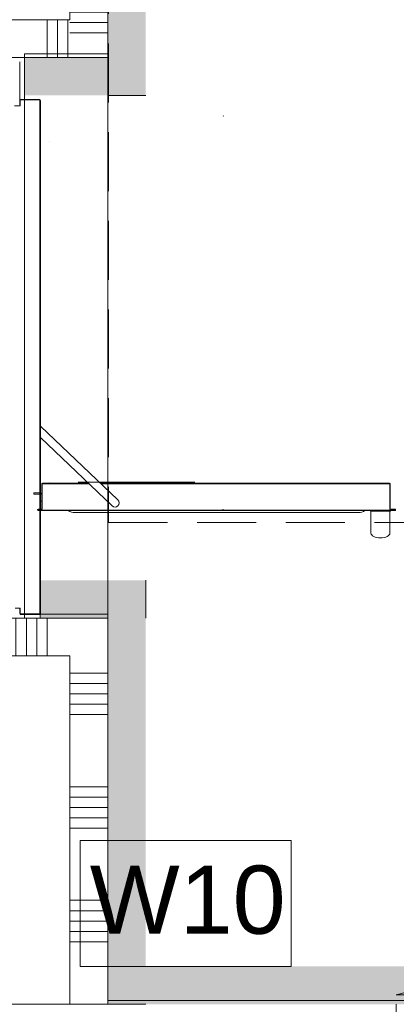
# Model space of a CAD drawing. Header units: millimetres. Extents: x -409 to 257590, y -7854 to 67330.
# Tile 53 of 205: x 42227 to 43221, y 21435 to 24035. Entities that reach past the tile are written whole.
import ezdxf

# ---------------------------------------------------------------- set-up
doc = ezdxf.new("R2010")
doc.units = ezdxf.units.MM
doc.header["$MEASUREMENT"] = 0
doc.linetypes.add('B0701', pattern=[234.119993, 155.999994, -78.119999])
doc.linetypes.add('HIDDEN', pattern=[381, 254, -127])
for name, color, linetype in [('Info Wandafwerking aanduiding', 7, 'Continuous'), ('Info Wandafwerking aanduiding Doorsnede-arcering', 7, 'Continuous'), ('New_22 NC Binnenwanden', 7, 'Continuous'), ('New_22 NC Binnenwanden Deuren', 7, 'Continuous'), ('New_22 NC Binnenwanden Doorsnede-arcering', 7, 'Continuous'), ('New_23 Vloeren', 7, 'Continuous'), ('New_66 Transportvoorzieningen', 7, 'Continuous'), ('New_Z Ruimtefuncties Zone omranding', 7, 'Continuous')]:
    doc.layers.add(name, color=color, linetype=linetype)
doc.styles.add('GENERATED_STYLE_1', font='txt')

# ---------------------------------------------------------------- blocks, each defined once
blk = doc.blocks.new('Slab_1_2', base_point=(0, 42578.3))
at = {"layer": 'New_23 Vloeren', "color": 1, "linetype": 'Continuous', "lineweight": 0, "flags": 128}
blk.add_lwpolyline([(39850, 23940), (39850, 22455), (40550, 22455), (42240, 22455), (42240, 23935), (40450, 23935), (40450, 23940)], close=True, dxfattribs=at)
blk = doc.blocks.new('D2 22')
at = {"layer": 'New_22 NC Binnenwanden Deuren', "color": 1, "linetype": 'Continuous', "lineweight": 0}
for p, q in [((-817, 0), (-27.8, 211.5)), ((817, 0), (27.8, 211.5)), ((-817, 0), (0, 0)), ((817, 0), (0, 0))]:
    blk.add_line(p, q, dxfattribs=at)
at = {"layer": 'New_22 NC Binnenwanden Deuren', "color": 7, "linetype": 'Continuous', "lineweight": 0}
for p, q in [((-817, -25), (-817, -139)), ((-817, -25), (-817, -139)), ((817, -25), (817, -139)), ((817, -25), (817, -139)), ((-817, -139), (-817, -170)), ((817, -139), (817, -170))]:
    blk.add_line(p, q, dxfattribs=at)
at = {"layer": 'New_22 NC Binnenwanden Deuren', "color": 1, "linetype": 'Continuous', "lineweight": 0}
for centre, start, end in [((-817, 0), 0, 15), ((817, 0), 165, 180)]:
    blk.add_arc(centre, 817, start, end, dxfattribs=at)
blk = doc.blocks.new('Wall_3_2', base_point=(33309.9, 21290))
at = {"layer": 'New_22 NC Binnenwanden Deuren', "color": 1, "linetype": 'Continuous', "lineweight": 0, "xscale": -1, "zscale": 1000}
blk.add_blockref('D2 22', (44038.1, 21460), dxfattribs=at)
blk = doc.blocks.new('Wall_454_2', base_point=(42460, 26140))
at = {"layer": 'Info Wandafwerking aanduiding Doorsnede-arcering', "linetype": 'Continuous', "lineweight": 0}
for points in [[(42460, 26140), (42460, 23935), (42560, 23935), (42560, 26140)], [(42460, 23935), (42560, 23835), (42560, 23935)], [(42460, 23835), (42560, 23835), (42460, 23935)]]:
    blk.add_hatch(color=1, dxfattribs=at).paths.add_polyline_path(points)
at = {"layer": 'Info Wandafwerking aanduiding', "color": 9, "linetype": 'Continuous', "lineweight": 0, "flags": 128}
blk.add_lwpolyline([(42560, 23835), (42460, 23835)], dxfattribs=at)
blk = doc.blocks.new('Wall_455_2', base_point=(42460, 23935))
at = {"layer": 'Info Wandafwerking aanduiding Doorsnede-arcering', "linetype": 'Continuous', "lineweight": 0}
blk.add_hatch(color=1, dxfattribs=at).paths.add_polyline_path([(42460, 23935), (42240, 23935), (42240, 23835), (42460, 23835)])
at = {"layer": 'Info Wandafwerking aanduiding', "color": 9, "linetype": 'Continuous', "lineweight": 0, "flags": 128}
blk.add_lwpolyline([(42240, 23835), (42240, 23935)], dxfattribs=at)
blk = doc.blocks.new('Wall_456_2', base_point=(42281.8, 22455))
at = {"layer": 'Info Wandafwerking aanduiding Doorsnede-arcering', "linetype": 'Continuous', "lineweight": 0}
for points in [[(42460, 22555), (42281.8, 22555), (42281.8, 22455), (42460, 22455)], [(42560, 22555), (42460, 22555), (42460, 22455)], [(42460, 22455), (42560, 22455), (42560, 22555)]]:
    blk.add_hatch(color=1, dxfattribs=at).paths.add_polyline_path(points)
at = {"layer": 'Info Wandafwerking aanduiding', "color": 9, "linetype": 'Continuous', "lineweight": 0, "flags": 128}
for points in [[(42281.8, 22555), (42281.8, 22455)], [(42560, 22555), (42560, 22455)]]:
    blk.add_lwpolyline(points, dxfattribs=at)
blk = doc.blocks.new('Wall_457_2', base_point=(42460, 22455))
at = {"layer": 'Info Wandafwerking aanduiding Doorsnede-arcering', "linetype": 'Continuous', "lineweight": 0}
for points in [[(42460, 22455), (42460, 21535.1), (42560, 21535.1), (42560, 22455)], [(42560, 21535.1), (42460, 21535.1), (42460, 21435.1)], [(42560, 21535.1), (42460, 21435.1), (42560, 21435.1)]]:
    blk.add_hatch(color=1, dxfattribs=at).paths.add_polyline_path(points)
at = {"layer": 'Info Wandafwerking aanduiding', "color": 9, "linetype": 'Continuous', "lineweight": 0, "flags": 128}
blk.add_lwpolyline([(42460, 21435.1), (42560, 21435.1)], dxfattribs=at)
blk = doc.blocks.new('Wall_458_2', base_point=(42460, 21435.1))
at = {"layer": 'Info Wandafwerking aanduiding Doorsnede-arcering', "linetype": 'Continuous', "lineweight": 0}
blk.add_hatch(color=1, dxfattribs=at).paths.add_polyline_path([(42560, 21435.1), (45759, 21435), (45759, 21535), (42560, 21535.1)])
blk = doc.blocks.new('#2D lift easy 1462x1520')
at = {"layer": 'New_66 Transportvoorzieningen', "color": 253, "linetype": 'HIDDEN', "lineweight": 0, "true_color": 0x99a3a6}
for p, q in [((0, 14399.9), (0, 12849.9)), ((1480, 12849.9), (1480, 14399.9)), ((0, 12849.9), (1480, 12849.9))]:
    blk.add_line(p, q, dxfattribs=at)
at = {"layer": 'New_66 Transportvoorzieningen', "color": 7, "linetype": 'Continuous', "lineweight": 0}
for p, q in [((26.5, 12874.6), (26.5, 12860.9)), ((1352.5, 12875.9), (1352.5, 12860.9)), ((9.5, 12860.9), (9.5, 12810.4)), ((26.5, 12860.9), (9.5, 12860.9)), ((10.7, 12810.4), (10.7, 12860.9)), ((11.6, 12862.4), (25.1, 12862.4)), ((1352.5, 12860.9), (1369.5, 12860.9)), ((1469, 12862.4), (1355.5, 12862.4)), ((1368.2, 12810.4), (1368.2, 12860.9)), ((1369.5, 12860.9), (1369.5, 12810.4)), ((1469.4, 12857.2), (1469.4, 12857.2)), ((327, 12824.9), (327, 12810.4)), ((331, 12824.9), (327, 12824.9)), ((331, 12824.9), (331, 12810.4)), ((1367, 12809.1), (12, 12809.1)), ((12, 12807.9), (1367, 12807.9)), ((12, 12807.9), (14, 12807.9)), ((267.5, 12807.9), (321, 12807.9)), ((284.3, 11871.8), (284.3, 12814)), ((285.3, 12814), (285.3, 11871.8)), ((286.3, 12814), (286.3, 12805.5)), ((286.3, 12805.5), (286.3, 12805.4)), ((286.3, 12805.5), (287.3, 12805.5)), ((287.3, 12805.5), (287.3, 12814)), ((287.3, 12804.4), (353.8, 12804.4)), ((353.8, 12803.4), (287.3, 12803.4)), ((476.4, 12807.9), (296, 12618.7)), ((309, 12808.4), (310, 12808.4)), ((309, 12808.4), (309, 12804.4)), ((325, 12808.4), (310, 12808.4)), ((311.9, 12603.5), (506.8, 12807.9)), ((321, 12807.9), (323, 12807.9)), ((354.8, 12680.4), (354.8, 12802.4)), ((355.8, 12802.4), (355.8, 12681.4)), ((358.8, 12782.8), (358.9, 12782.8)), ((1258.8, 12782.8), (1258.9, 12782.8)), ((278.4, 11968.6), (278.4, 12717.2)), ((283.8, 11951.6), (283.8, 12734.2)), ((358.8, 12707.8), (358.8, 12400.1)), ((354.8, 11886.4), (354.8, 12648.5)), ((355.8, 12649.5), (355.8, 11886.4)), ((358.8, 12450.1), (358.9, 12450.1)), ((285.3, 12326.4), (286.3, 12327.4)), ((285.3, 12325.4), (286.3, 12324.4)), ((1326.3, 12325.4), (1325.3, 12324.4)), ((221.9, 11934.9), (219.5, 11933.4)), ((224.3, 11935.4), (221.9, 11934.9)), ((282.3, 11935.4), (224.3, 11935.4)), ((282.3, 11935.4), (224.3, 11935.4)), ((282.3, 11935.1), (282.3, 11935.4)), ((282.3, 11933.3), (282.3, 11935.1)), ((284.3, 11937.9), (282.6, 11936.1)), ((212, 11915.2), (211.8, 11910.4)), ((211.8, 11910.4), (212, 11905.5)), ((212.8, 11919.9), (212, 11915.2)), ((213.9, 11924.2), (212.8, 11919.9)), ((215.5, 11928), (213.9, 11924.2)), ((217.4, 11931.1), (215.5, 11928)), ((219.5, 11933.4), (217.4, 11931.1)), ((282.3, 11933.2), (282.3, 11933.3)), ((282.3, 11933.1), (282.3, 11933.2)), ((282.3, 11932.9), (282.3, 11933.1)), ((282.3, 11932.7), (282.3, 11932.9)), ((282.3, 11932.3), (282.3, 11932.7)), ((282.3, 11931.6), (282.3, 11932.3)), ((282.3, 11930.5), (282.3, 11931.6)), ((282.3, 11930.5), (282.3, 11930)), ((282.3, 11930), (282.3, 11925.6)), ((282.3, 11925.6), (282.3, 11917)), ((282.3, 11917), (282.3, 11907.3)), ((212, 11905.5), (212.8, 11900.8)), ((212.8, 11900.8), (213.9, 11896.5)), ((213.9, 11896.5), (215.5, 11892.7)), ((215.5, 11892.7), (217.4, 11889.6)), ((217.4, 11889.6), (219.5, 11887.3)), ((219.5, 11887.3), (221.9, 11885.8)), ((221.9, 11885.8), (224.3, 11885.4)), ((224.3, 11885.4), (282.3, 11885.4)), ((282.3, 11907.3), (282.3, 11898.1)), ((282.3, 11898.1), (282.3, 11890.8)), ((282.3, 11890.8), (282.3, 11890.2)), ((282.3, 11889.1), (282.3, 11890.2)), ((282.3, 11888.4), (282.3, 11889.1)), ((282.3, 11888), (282.3, 11888.4)), ((282.3, 11886.1), (282.3, 11888)), ((282.3, 11885.3), (282.3, 11886.1)), ((282.6, 11884.6), (284.3, 11882.9)), ((286.3, 11883.4), (286.3, 11882.3)), ((286.3, 11882.3), (286.3, 11871.8)), ((287.3, 11882.3), (286.3, 11882.3)), ((287.3, 11885.4), (353.8, 11885.4)), ((353.8, 11884.4), (287.3, 11884.4)), ((287.3, 11871.8), (287.3, 11882.3))]:
    blk.add_line(p, q, dxfattribs=at)
for centre, radius, start, end in [((12, 12810.4), 2.5, 180, 270), ((12, 12810.4), 1.25, 180, 270), ((285.8, 12814), 1.5, 0, 180), ((285.8, 12814), 0.5, 0, 180), ((287.3, 12805.4), 2, 180, 270), ((287.3, 12805.4), 1, 180, 270), ((325, 12810.4), 6, 270, 0), ((325, 12810.4), 2, 270, 0), ((353.8, 12802.4), 2, 0, 90), ((353.8, 12802.4), 1, 0, 90), ((1367, 12810.4), 1.25, 270, 0), ((1367, 12810.4), 2.5, 270, 0), ((308.4, 12717.2), 30, 145.3404, 180), ((284, 12734), 0.3, 0, 145.3404), ((303.9, 12611.1), 11, 136.3628, 316.3628), ((308.4, 11968.6), 30, 180, 214.6596), ((308.4, 11968.6), 30, 180, 214.6596), ((283.3, 11935.4), 1, 135, 180), ((284, 11951.8), 0.3, 214.6596, 0), ((284, 11951.8), 0.3, 214.6596, 0), ((283.3, 11885.3), 1, 180, 225), ((287.3, 11883.4), 2, 90, 180), ((287.3, 11883.4), 1, 90, 180), ((353.8, 11886.4), 1, 270, 0), ((353.8, 11886.4), 2, 270, 0), ((285.8, 11871.8), 1.5, 180, 0), ((285.8, 11871.8), 0.5, 180, 0)]:
    blk.add_arc(centre, radius, start, end, dxfattribs=at)
blk = doc.blocks.new('*X2083')
at = {"layer": 'New_22 NC Binnenwanden Doorsnede-arcering', "color": 254, "linetype": 'Continuous', "lineweight": 0, "true_color": 0xe9ebeb}
for p, q in [((42367.7, 24027.3), (42440, 24027.3)), ((42440, 24027.3), (42460, 24027.3)), ((42395.1, 23999.9), (42440, 23999.9)), ((42440, 23999.9), (42460, 23999.9))]:
    blk.add_line(p, q, dxfattribs=at)
blk = doc.blocks.new('*X2084')
at = {"layer": 'New_22 NC Binnenwanden Doorsnede-arcering', "color": 254, "linetype": 'Continuous', "lineweight": 0, "true_color": 0xe9ebeb}
for p, q in [((42360, 24382.2), (42440, 24382.2)), ((42440, 24382.2), (42460, 24382.2)), ((42360, 24354.7), (42440, 24354.7)), ((42440, 24354.7), (42460, 24354.7)), ((42360, 24327.3), (42440, 24327.3)), ((42440, 24327.3), (42460, 24327.3)), ((42360, 24299.9), (42440, 24299.9)), ((42440, 24299.9), (42460, 24299.9)), ((42360, 24109.6), (42440, 24109.6)), ((42440, 24109.6), (42460, 24109.6)), ((42360, 24082.2), (42440, 24082.2)), ((42440, 24082.2), (42460, 24082.2)), ((42360, 24054.7), (42440, 24054.7)), ((42440, 24054.7), (42460, 24054.7))]:
    blk.add_line(p, q, dxfattribs=at)
blk = doc.blocks.new('*X2085')
at = {"layer": 'New_22 NC Binnenwanden Doorsnede-arcering', "color": 254, "linetype": 'Continuous', "lineweight": 0, "true_color": 0xe9ebeb}
for p, q in [((42360, 25909.6), (42440, 25909.6)), ((42440, 25909.6), (42460, 25909.6)), ((42360, 25882.2), (42440, 25882.2)), ((42440, 25882.2), (42460, 25882.2)), ((42360, 25854.7), (42440, 25854.7)), ((42440, 25854.7), (42460, 25854.7)), ((42360, 25827.3), (42440, 25827.3)), ((42440, 25827.3), (42460, 25827.3)), ((42360, 25799.9), (42440, 25799.9)), ((42440, 25799.9), (42460, 25799.9)), ((42360, 25609.6), (42440, 25609.6)), ((42440, 25609.6), (42460, 25609.6)), ((42360, 25582.2), (42440, 25582.2)), ((42440, 25582.2), (42460, 25582.2)), ((42360, 25554.7), (42440, 25554.7)), ((42440, 25554.7), (42460, 25554.7)), ((42360, 25527.3), (42440, 25527.3)), ((42440, 25527.3), (42460, 25527.3)), ((42360, 25499.9), (42440, 25499.9)), ((42440, 25499.9), (42460, 25499.9))]:
    blk.add_line(p, q, dxfattribs=at)
blk = doc.blocks.new('D1 22_11')
at = {"layer": 'New_22 NC Binnenwanden Deuren', "color": 1, "linetype": 'Continuous', "lineweight": 0}
for q in [(-481.8, 267.6), (-517, 0)]:
    blk.add_line((517, 0), q, dxfattribs=at)
at = {"layer": 'New_22 NC Binnenwanden Deuren', "color": 7, "linetype": 'Continuous', "lineweight": 0}
for p, q in [((-517, -20), (-517, -120)), ((-517, -20), (-517, -120)), ((517, -20), (517, -120)), ((517, -20), (517, -120))]:
    blk.add_line(p, q, dxfattribs=at)
at = {"layer": 'New_22 NC Binnenwanden Deuren', "color": 1, "linetype": 'Continuous', "lineweight": 0}
blk.add_arc((517, 0), 1034, 165, 180, dxfattribs=at)
blk = doc.blocks.new('*X2087')
at = {"layer": 'New_22 NC Binnenwanden Doorsnede-arcering', "color": 254, "linetype": 'Continuous', "lineweight": 0, "true_color": 0xe9ebeb}
for p, q in [((42360, 24027.3), (42367.7, 24027.3)), ((42360, 23999.9), (42395.1, 23999.9))]:
    blk.add_line(p, q, dxfattribs=at)
blk = doc.blocks.new('Wall_476_2', base_point=(42460, 26140))
at = {"layer": 'New_22 NC Binnenwanden', "color": 8, "linetype": 'Continuous', "lineweight": 0, "true_color": 0x778488}
for p, q in [((42460, 25439), (42360, 25439)), ((42460, 24405), (42360, 24405))]:
    blk.add_line(p, q, dxfattribs=at)
at = {"layer": 'New_22 NC Binnenwanden', "color": 8, "linetype": 'Continuous', "lineweight": 0, "true_color": 0x778488, "flags": 128}
for points in [[(42360, 26040), (42360, 25439)], [(42460, 25439), (42460, 26040)], [(42360, 24405), (42360, 24035)], [(42460, 23935), (42460, 24405)], [(42460, 23935), (42360, 23935)]]:
    blk.add_lwpolyline(points, dxfattribs=at)
at = {"layer": 'New_22 NC Binnenwanden', "color": 8, "lineweight": 0, "true_color": 0x778488}
for name in ['*X2085', '*X2084', '*X2087', '*X2083']:
    blk.add_blockref(name, (0, 0), dxfattribs=at)
at = {"layer": 'New_22 NC Binnenwanden Deuren', "color": 1, "linetype": 'Continuous', "lineweight": 0, "zscale": 1000, "rotation": 269.9998394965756}
blk.add_blockref('D1 22_11', (42480, 24922), dxfattribs=at)
blk = doc.blocks.new('*X2090')
at = {"layer": 'New_22 NC Binnenwanden Doorsnede-arcering', "color": 254, "linetype": 'Continuous', "lineweight": 0, "true_color": 0xe9ebeb}
for p, q in [((39790.3, 22355), (39790.3, 22455)), ((39817.7, 22355), (39817.7, 22455)), ((39845.1, 22355), (39845.1, 22455)), ((39872.6, 22355), (39872.6, 22455)), ((39900, 22355), (39900, 22455)), ((40090.3, 22355), (40090.3, 22455)), ((40117.7, 22355), (40117.7, 22455)), ((40145.1, 22355), (40145.1, 22455)), ((40172.6, 22355), (40172.6, 22455)), ((40200, 22355), (40200, 22455)), ((40390.3, 22355), (40390.3, 22455)), ((40417.7, 22355), (40417.7, 22455)), ((40445.1, 22355), (40445.1, 22455)), ((40472.6, 22355), (40472.6, 22455)), ((40500, 22355), (40500, 22455)), ((40690.3, 22355), (40690.3, 22455)), ((40717.7, 22355), (40717.7, 22455)), ((40745.1, 22355), (40745.1, 22455)), ((40772.6, 22355), (40772.6, 22455)), ((40800, 22355), (40800, 22455)), ((40990.3, 22355), (40990.3, 22455)), ((41017.7, 22355), (41017.7, 22455)), ((41045.1, 22355), (41045.1, 22455)), ((41072.6, 22355), (41072.6, 22455)), ((41100, 22355), (41100, 22455)), ((41290.3, 22355), (41290.3, 22455)), ((41317.7, 22355), (41317.7, 22455)), ((41345.1, 22355), (41345.1, 22455)), ((41372.6, 22355), (41372.6, 22455)), ((41400, 22355), (41400, 22455)), ((41590.3, 22355), (41590.3, 22455)), ((41617.7, 22355), (41617.7, 22455)), ((41645.1, 22355), (41645.1, 22455)), ((41672.6, 22355), (41672.6, 22455)), ((41700, 22355), (41700, 22455)), ((41890.3, 22355), (41890.3, 22455)), ((41917.7, 22355), (41917.7, 22455)), ((41945.1, 22355), (41945.1, 22455)), ((41972.6, 22355), (41972.6, 22455)), ((42000, 22355), (42000, 22455)), ((42190.3, 22355), (42190.3, 22455)), ((42217.7, 22355), (42217.7, 22455)), ((42245.1, 22355), (42245.1, 22455)), ((42272.6, 22355), (42272.6, 22455)), ((42300, 22355), (42300, 22455))]:
    blk.add_line(p, q, dxfattribs=at)
blk = doc.blocks.new('Wall_477_2', base_point=(42460, 22455))
at = {"layer": 'New_22 NC Binnenwanden', "color": 8, "linetype": 'Continuous', "lineweight": 0, "true_color": 0x778488, "flags": 128}
for points in [[(42460, 22455), (39850, 22455)], [(42460, 22455), (42460, 22355)], [(39650, 22355), (42360, 22355)]]:
    blk.add_lwpolyline(points, dxfattribs=at)
at = {"layer": 'New_22 NC Binnenwanden', "color": 8, "lineweight": 0, "true_color": 0x778488}
blk.add_blockref('*X2090', (0, 0), dxfattribs=at)
blk = doc.blocks.new('*X2093')
at = {"layer": 'New_22 NC Binnenwanden Doorsnede-arcering', "color": 254, "linetype": 'Continuous', "lineweight": 0, "true_color": 0xe9ebeb}
for p, q in [((40554.9, 24035), (40554.9, 23935)), ((40582.3, 24035), (40582.3, 23935)), ((40609.7, 24035), (40609.7, 23935)), ((40800, 24035), (40800, 23935)), ((40827.4, 24035), (40827.4, 23935)), ((40854.9, 24035), (40854.9, 23935)), ((40882.3, 24035), (40882.3, 23935)), ((40909.7, 24035), (40909.7, 23935)), ((41100, 24035), (41100, 23935)), ((41127.4, 24035), (41127.4, 23935)), ((41154.9, 24035), (41154.9, 23935)), ((41182.3, 24035), (41182.3, 23935)), ((41209.7, 24035), (41209.7, 23935)), ((41400, 24035), (41400, 23935)), ((41427.4, 24035), (41427.4, 23935)), ((41454.9, 24035), (41454.9, 23935)), ((41482.3, 24035), (41482.3, 23935)), ((41509.7, 24035), (41509.7, 23935)), ((41700, 24035), (41700, 23935)), ((41727.4, 24035), (41727.4, 23935)), ((41754.9, 24035), (41754.9, 23935)), ((41782.3, 24035), (41782.3, 23935)), ((41809.7, 24035), (41809.7, 23935)), ((42000, 24035), (42000, 23935)), ((42027.4, 24035), (42027.4, 23935)), ((42054.9, 24035), (42054.9, 23935)), ((42082.3, 24035), (42082.3, 23935)), ((42109.7, 24035), (42109.7, 23935)), ((42300, 24035), (42300, 23935)), ((42327.4, 24035), (42327.4, 23935)), ((42354.9, 24035), (42354.9, 23935))]:
    blk.add_line(p, q, dxfattribs=at)
blk = doc.blocks.new('Wall_478_2', base_point=(42460, 24035))
at = {"layer": 'New_22 NC Binnenwanden', "color": 8, "linetype": 'Continuous', "lineweight": 0, "true_color": 0x778488, "flags": 128}
for points in [[(41445, 24035), (40550, 24035)], [(40550, 23935), (40550, 24035)], [(42360, 24035), (41545, 24035)], [(40550, 23935), (40590, 23935)], [(40690, 23935), (42360, 23935)]]:
    blk.add_lwpolyline(points, dxfattribs=at)
at = {"layer": 'New_22 NC Binnenwanden', "color": 8, "lineweight": 0, "true_color": 0x778488}
blk.add_blockref('*X2093', (0, 0), dxfattribs=at)
blk = doc.blocks.new('*X2113')
at = {"layer": 'New_22 NC Binnenwanden Doorsnede-arcering', "color": 254, "linetype": 'Continuous', "lineweight": 0, "true_color": 0xe9ebeb}
for p, q in [((42360, 22309.7), (42439.9, 22309.7)), ((42439.9, 22309.7), (42460, 22309.7)), ((42360, 22282.3), (42439.9, 22282.3)), ((42439.9, 22282.3), (42460, 22282.3)), ((42360, 22254.9), (42439.9, 22254.9)), ((42439.9, 22254.9), (42460, 22254.9)), ((42360, 22227.4), (42439.9, 22227.4)), ((42439.9, 22227.4), (42460, 22227.4)), ((42360, 22200), (42439.9, 22200)), ((42439.9, 22200), (42460, 22200)), ((42360, 22009.7), (42439.9, 22009.7)), ((42439.9, 22009.7), (42460, 22009.7)), ((42360, 21982.3), (42439.9, 21982.3)), ((42439.9, 21982.3), (42460, 21982.3)), ((42360, 21954.9), (42439.9, 21954.9)), ((42439.9, 21954.9), (42460, 21954.9)), ((42360, 21927.4), (42439.9, 21927.4)), ((42439.9, 21927.4), (42460, 21927.4)), ((42360, 21900), (42439.9, 21900)), ((42439.9, 21900), (42460, 21900)), ((42360, 21709.7), (42439.9, 21709.7)), ((42439.9, 21709.7), (42460, 21709.7)), ((42360, 21682.3), (42439.9, 21682.3)), ((42439.9, 21682.3), (42460, 21682.3)), ((42360, 21654.9), (42439.9, 21654.9)), ((42439.9, 21654.9), (42460, 21654.9)), ((42360, 21627.4), (42439.9, 21627.4)), ((42439.9, 21627.4), (42460, 21627.4)), ((42360, 21600), (42439.9, 21600)), ((42439.9, 21600), (42460, 21600))]:
    blk.add_line(p, q, dxfattribs=at)
blk = doc.blocks.new('Wall_484_2', base_point=(42460, 22455))
at = {"layer": 'New_22 NC Binnenwanden', "color": 8, "linetype": 'Continuous', "lineweight": 0, "true_color": 0x778488, "flags": 128}
for points in [[(42360, 22355), (42360, 21435.1)], [(42460, 21435.1), (42460, 22355)], [(42460, 21435.1), (42360, 21435.1)]]:
    blk.add_lwpolyline(points, dxfattribs=at)
at = {"layer": 'New_22 NC Binnenwanden', "color": 8, "lineweight": 0, "true_color": 0x778488}
blk.add_blockref('*X2113', (0, 0), dxfattribs=at)

msp = doc.modelspace()

# ---------------------------------------------------------------- linework, layer by layer
at = {"layer": 'Info Wandafwerking aanduiding', "color": 9, "linetype": 'Continuous', "lineweight": 0, "flags": 128}
msp.add_lwpolyline([(42387.4, 21867.9), (42944.3, 21867.9), (42944.3, 21535.1), (42387.4, 21535.1)], close=True, dxfattribs=at)
at = {"layer": 'New_23 Vloeren', "color": 9, "linetype": 'B0701', "lineweight": 0}
msp.add_lwpolyline([(42461.7, 22706.9), (43962.1, 22706.9), (43962.1, 24206.6), (42461.7, 24206.6)], close=True, dxfattribs=at)
at = {"layer": 'New_Z Ruimtefuncties Zone omranding', "color": 32, "linetype": 'Continuous', "lineweight": 0, "true_color": 0xba661c, "flags": 128}
msp.add_lwpolyline([(40410.5, 26150), (42460.4, 26150), (42460.4, 23945), (42240.4, 23945), (42240.4, 22465), (42460.4, 22465), (42460.4, 21445), (49510.5, 21445), (49510.4, 23225, 0.231733), (49123.5, 24015.1), (44710.4, 24015.1), (44710.4, 26150), (40410.5, 26150)], format="xyb", close=True, dxfattribs=at)
msp.add_lwpolyline([(40690, 22455), (42460, 22455), (42460, 23935), (40690, 23935)], close=True, dxfattribs=at)
at = {"layer": 'New_Z Ruimtefuncties Zone omranding', "color": 142, "linetype": 'Continuous', "lineweight": 0, "true_color": 0x0ca2d3, "flags": 128}
msp.add_lwpolyline([(38725, 21435.1), (42359.5, 21435.1), (42359.5, 22355), (38725, 22355)], close=True, dxfattribs=at)

# ---------------------------------------------------------------- block references
at = {"layer": 'Info Wandafwerking aanduiding', "color": 1, "lineweight": 0}
for name, p in [('Wall_454_2', (42460, 26140)), ('Wall_455_2', (42460, 23935)), ('Wall_456_2', (42281.8, 22455)), ('Wall_457_2', (42460, 22455)), ('Wall_458_2', (42460, 21435.1))]:
    msp.add_blockref(name, p, dxfattribs=at)
at = {"layer": 'New_22 NC Binnenwanden', "color": 8, "lineweight": 0, "true_color": 0x778488}
for name, p in [('Wall_476_2', (42460, 26140)), ('Wall_478_2', (42460, 24035)), ('Wall_477_2', (42460, 22455)), ('Wall_484_2', (42460, 22455)), ('Wall_3_2', (33309.9, 21290))]:
    msp.add_blockref(name, p, dxfattribs=at)
at = {"layer": 'New_23 Vloeren', "color": 1, "linetype": 'Continuous', "lineweight": 0}
msp.add_blockref('Slab_1_2', (0, 42578.3), dxfattribs=at)
at = {"layer": 'New_66 Transportvoorzieningen', "color": 1, "linetype": 'Continuous', "lineweight": 0, "zscale": 1000, "rotation": 90}
msp.add_blockref('#2D lift easy 1462x1520', (55089.9, 22455), dxfattribs=at)

# ---------------------------------------------------------------- texts
at = {"layer": 'Info Wandafwerking aanduiding', "color": 2, "linetype": 'Continuous', "lineweight": 0, "insert": (42412.4, 21618.8), "char_height": 180, "attachment_point": 7, "style": 'GENERATED_STYLE_1'}
msp.add_mtext('\\A1;{\\pql;\\fArial|b0|i0|c0|p38;W10}', dxfattribs=at)

doc.saveas('drawing.dxf')
